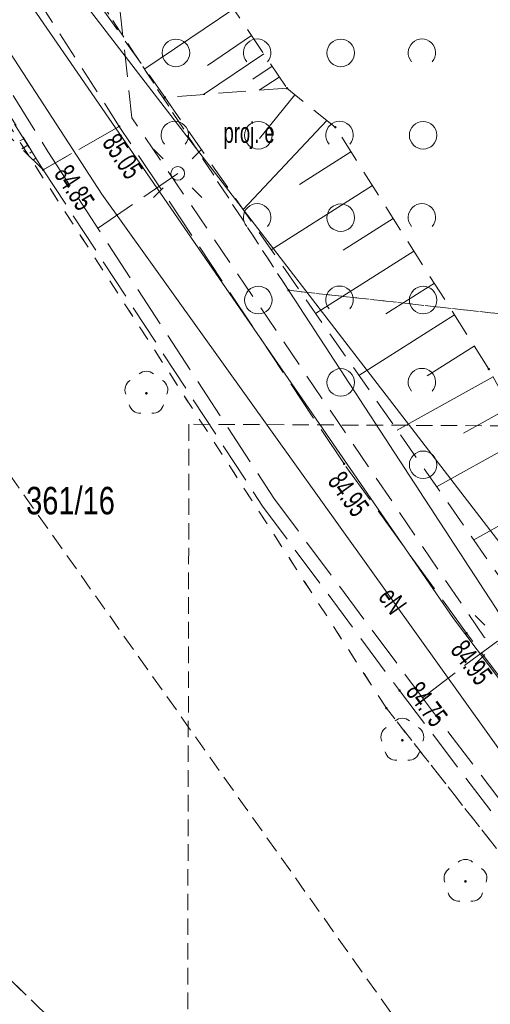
# Model space of a CAD drawing. Header units: metres. Extents: x 6541766 to 6542178, y 5894743 to 5895314.
# Tile 8 of 77: x 6541793 to 6541810, y 5895007 to 5895042. Entities that reach past the tile are written whole.
import ezdxf
from ezdxf.enums import TextEntityAlignment as Align

# ---------------------------------------------------------------- set-up
doc = ezdxf.new("R2010")
doc.units = ezdxf.units.M
for name, pattern in [('0.5_0.5', [1, 0.5, -0.5]), ('1.0_0.5', [1.5, 1, -0.5]), ('1.5_0.5', [2, 1.5, -0.5]), ('2', [0.9, 0.6, -0.3]), ('egug-500', [1, 0.5, -0.5])]:
    doc.linetypes.add(name, pattern=pattern)
for name, color, linetype in [('000 Inne (niezydentyfikowane)', 7, 'Continuous'), ('211-numer działki ewidencyjnej', 7, 'Continuous'), ('218-kontur użytku gruntowego', 7, 'Continuous'), ('219-działka ewidencyjna', 7, 'Continuous'), ('chodnik', 7, 'Continuous'), ('jezdnia', 7, 'Continuous'), ('latarnia - ob. projektowany-Atr17', 7, 'Continuous'), ('pikieta sztuczna-Atr2', 7, 'Continuous'), ('przewód elektroenergetyczny podziemny', 7, 'Continuous'), ('przewód elektroenergetyczny podziemny - ob. projektowany', 7, 'Continuous'), ('przewód elektroenergetyczny podziemny-Atr1', 7, 'Continuous'), ('przewód wodociągowy', 7, 'Continuous'), ('skarpa nieumocniona', 7, 'Continuous'), ('zadrzewienie  zakrzewienie', 7, 'Continuous'), ('Zakres', 7, 'Continuous')]:
    doc.layers.add(name, color=color, linetype=linetype)
doc.layers.add('_dr_ścieki kd', color=36, linetype='Continuous', lineweight=30)
doc.layers.add('IE - podklad', color=8, linetype='Continuous', lineweight=9)

# ---------------------------------------------------------------- blocks, each defined once
blk = doc.blocks.new('blok - sanitarne pzt chelmza ng')
at = {"layer": 'przewód elektroenergetyczny podziemny', "color": 1, "linetype": 'Continuous', "lineweight": 9}
for p, q in [((6542296.02, 5895036.08), (6542286.05, 5895051.42)), ((6542315.55, 5895008.77), (6542296.02, 5895036.08))]:
    blk.add_line(p, q, dxfattribs=at)
at = {"layer": 'przewód elektroenergetyczny podziemny - ob. projektowany', "color": 1, "linetype": '1.5_0.5', "lineweight": 9}
for p, q in [((6542285.402, 5895051.577), (6542294.05, 5895037.64)), ((6542294.05, 5895037.64), (6542302.28, 5895025.01)), ((6542298.78, 5895036.84), (6542295.87, 5895034.84)), ((6542302.28, 5895025.01), (6542307.69, 5895017.74)), ((6542309.22, 5895018.91), (6542310.5, 5895019.85)), ((6542309.22, 5895018.91), (6542310.5, 5895019.85)), ((6542307.69, 5895017.74), (6542309.22, 5895018.91)), ((6542307.69, 5895017.74), (6542309.22, 5895018.91)), ((6542319.2, 5895002.57), (6542307.69, 5895017.74)), ((6542319.2, 5895002.57), (6542307.69, 5895017.74))]:
    blk.add_line(p, q, dxfattribs=at)
at = {"layer": 'przewód wodociągowy', "color": 5, "linetype": 'Continuous', "lineweight": 9}
for p, q in [((6542308.82, 5895020.62), (6542287.97, 5895050.91)), ((6542289.34, 5895050.89), (6542336.045, 5894990.186)), ((6542331.58, 5894990.49), (6542308.82, 5895020.62))]:
    blk.add_line(p, q, dxfattribs=at)
at = {"layer": 'przewód elektroenergetyczny podziemny-Atr1', "color": 1, "lineweight": 9, "width": 0.667}
blk.add_text('eN', height=0.75, rotation=305.569, dxfattribs=at).set_placement((6542306.36, 5895021.62), align=Align.MIDDLE_LEFT)
blk.add_text('eN', height=0.75, rotation=305.569, dxfattribs=at).set_placement((6542306.36, 5895021.62), align=Align.MIDDLE_LEFT)
blk = doc.blocks.new('blok - podklad szary rfqfqw')
at = {"color": 8, "linetype": 'Continuous', "lineweight": 9}
for p, q in [((6541798.25, 5895037.371), (6541797.897, 5895037.724)), ((6541799.311, 5895037.371), (6541799.664, 5895037.724)), ((6541798.25, 5895036.31), (6541797.897, 5895035.957)), ((6541799.311, 5895036.31), (6541799.664, 5895035.957)), ((6541809.97, 5895020.381), (6541809.617, 5895020.734)), ((6541809.97, 5895020.381), (6541809.617, 5895020.734)), ((6541809.97, 5895019.32), (6541809.617, 5895018.967)), ((6541809.97, 5895019.32), (6541809.617, 5895018.967))]:
    blk.add_line(p, q, dxfattribs=at)
for centre, radius in [((6541798.716, 5895041.226), 0.5), ((6541798.716, 5895041.226), 0.5), ((6541804.716, 5895041.226), 0.5), ((6541804.716, 5895041.226), 0.5), ((6541801.716, 5895038.226), 0.5), ((6541801.716, 5895038.226), 0.5), ((6541807.716, 5895038.226), 0.5), ((6541807.716, 5895038.226), 0.5), ((6541798.78, 5895036.84), 0.25), ((6541804.716, 5895035.226), 0.5), ((6541804.716, 5895035.226), 0.5), ((6541801.716, 5895032.226), 0.5), ((6541801.716, 5895032.226), 0.5), ((6541807.716, 5895032.226), 0.5), ((6541807.716, 5895032.226), 0.5), ((6541804.716, 5895029.226), 0.5), ((6541804.716, 5895029.226), 0.5), ((6541807.716, 5895026.226), 0.5), ((6541807.716, 5895026.226), 0.5)]:
    blk.add_circle(centre, radius, dxfattribs=at)
for centre, radius, start, end in [((6541801.674, 5895041.237), 0.5, 318.85, 221.162), ((6541801.674, 5895041.237), 0.5, 318.85, 221.162), ((6541807.674, 5895041.237), 0.5, 318.85, 221.162), ((6541807.674, 5895041.237), 0.5, 318.85, 221.162), ((6541798.674, 5895038.237), 0.5, 318.85, 221.162), ((6541798.674, 5895038.237), 0.5, 318.85, 221.162), ((6541804.674, 5895038.237), 0.5, 318.85, 221.162), ((6541804.674, 5895038.237), 0.5, 318.85, 221.162), ((6541801.674, 5895035.237), 0.5, 318.85, 221.162), ((6541801.674, 5895035.237), 0.5, 318.85, 221.162), ((6541807.674, 5895035.237), 0.5, 318.85, 221.162), ((6541807.674, 5895035.237), 0.5, 318.85, 221.162), ((6541804.674, 5895032.237), 0.5, 318.85, 221.162), ((6541804.674, 5895032.237), 0.5, 318.85, 221.162), ((6541797.64, 5895029.23), 0.4, 49.272, 130.728), ((6541807.674, 5895029.237), 0.5, 318.85, 221.162), ((6541807.674, 5895029.237), 0.5, 318.85, 221.162), ((6541797.26, 5895028.954), 0.4, 121.308, 202.548), ((6541798.02, 5895028.954), 0.4, 337.452, 58.692), ((6541797.405, 5895028.506), 0.4, 193.221, 274.871), ((6541797.875, 5895028.506), 0.4, 265.129, 346.779), ((6541806.96, 5895016.59), 0.4, 49.272, 130.728), ((6541806.96, 5895016.59), 0.4, 49.272, 130.728), ((6541806.58, 5895016.314), 0.4, 121.308, 202.548), ((6541806.58, 5895016.314), 0.4, 121.308, 202.548), ((6541807.34, 5895016.314), 0.4, 337.452, 58.692), ((6541807.34, 5895016.314), 0.4, 337.452, 58.692), ((6541806.725, 5895015.866), 0.4, 193.221, 274.871), ((6541806.725, 5895015.866), 0.4, 193.221, 274.871), ((6541807.195, 5895015.866), 0.4, 265.129, 346.779), ((6541807.195, 5895015.866), 0.4, 265.129, 346.779), ((6541809.26, 5895011.45), 0.4, 49.272, 130.728), ((6541809.26, 5895011.45), 0.4, 49.272, 130.728), ((6541808.88, 5895011.174), 0.4, 121.308, 202.548), ((6541808.88, 5895011.174), 0.4, 121.308, 202.548), ((6541809.64, 5895011.174), 0.4, 337.452, 58.692), ((6541809.64, 5895011.174), 0.4, 337.452, 58.692), ((6541809.025, 5895010.726), 0.4, 193.221, 274.871), ((6541809.025, 5895010.726), 0.4, 193.221, 274.871), ((6541809.495, 5895010.726), 0.4, 265.129, 346.779), ((6541809.495, 5895010.726), 0.4, 265.129, 346.779)]:
    blk.add_arc(centre, radius, start, end, dxfattribs=at)
at = {"color": 8, "linetype": 'Continuous', "lineweight": 9, "extrusion": (0, 0, -1)}
for points in [[(-6541802.728, 5895039.908), (-6541802.728, 5895039.972), (-6541802.715, 5895039.94)], [(-6541802.728, 5895039.972), (-6541802.76, 5895039.895), (-6541802.76, 5895039.985)], [(-6541802.728, 5895039.972), (-6541802.728, 5895039.908), (-6541802.76, 5895039.895)], [(-6541802.76, 5895039.985), (-6541802.76, 5895039.895), (-6541802.792, 5895039.908)], [(-6541802.76, 5895039.985), (-6541802.792, 5895039.908), (-6541802.792, 5895039.972)], [(-6541802.792, 5895039.972), (-6541802.792, 5895039.908), (-6541802.805, 5895039.94)], [(-6541798.278, 5895039.578), (-6541798.278, 5895039.642), (-6541798.265, 5895039.61)], [(-6541798.278, 5895039.642), (-6541798.31, 5895039.565), (-6541798.31, 5895039.655)], [(-6541798.278, 5895039.642), (-6541798.278, 5895039.578), (-6541798.31, 5895039.565)], [(-6541798.31, 5895039.655), (-6541798.31, 5895039.565), (-6541798.342, 5895039.578)], [(-6541798.31, 5895039.655), (-6541798.342, 5895039.578), (-6541798.342, 5895039.642)], [(-6541798.342, 5895039.642), (-6541798.342, 5895039.578), (-6541798.355, 5895039.61)], [(-6541796.618, 5895038.582), (-6541796.65, 5895038.505), (-6541796.65, 5895038.595)], [(-6541796.65, 5895038.595), (-6541796.65, 5895038.505), (-6541796.682, 5895038.518)], [(-6541796.65, 5895038.595), (-6541796.682, 5895038.518), (-6541796.682, 5895038.582)], [(-6541796.618, 5895038.518), (-6541796.618, 5895038.582), (-6541796.605, 5895038.55)], [(-6541796.618, 5895038.582), (-6541796.618, 5895038.518), (-6541796.65, 5895038.505)], [(-6541796.682, 5895038.582), (-6541796.682, 5895038.518), (-6541796.695, 5895038.55)], [(-6541804.488, 5895038.488), (-6541804.488, 5895038.552), (-6541804.475, 5895038.52)], [(-6541804.488, 5895038.552), (-6541804.52, 5895038.475), (-6541804.52, 5895038.565)], [(-6541804.488, 5895038.552), (-6541804.488, 5895038.488), (-6541804.52, 5895038.475)], [(-6541804.52, 5895038.565), (-6541804.52, 5895038.475), (-6541804.552, 5895038.488)], [(-6541804.52, 5895038.565), (-6541804.552, 5895038.488), (-6541804.552, 5895038.552)], [(-6541804.552, 5895038.552), (-6541804.552, 5895038.488), (-6541804.565, 5895038.52)], [(-6541793.848, 5895036.938), (-6541793.848, 5895037.002), (-6541793.835, 5895036.97)], [(-6541793.848, 5895037.002), (-6541793.88, 5895036.925), (-6541793.88, 5895037.015)], [(-6541793.848, 5895037.002), (-6541793.848, 5895036.938), (-6541793.88, 5895036.925)], [(-6541793.88, 5895037.015), (-6541793.88, 5895036.925), (-6541793.912, 5895036.938)], [(-6541793.88, 5895037.015), (-6541793.912, 5895036.938), (-6541793.912, 5895037.002)], [(-6541793.912, 5895037.002), (-6541793.912, 5895036.938), (-6541793.925, 5895036.97)], [(-6541802.788, 5895032.548), (-6541802.788, 5895032.612), (-6541802.775, 5895032.58)], [(-6541802.788, 5895032.548), (-6541802.788, 5895032.612), (-6541802.775, 5895032.58)], [(-6541802.788, 5895032.612), (-6541802.82, 5895032.535), (-6541802.82, 5895032.625)], [(-6541802.788, 5895032.612), (-6541802.82, 5895032.535), (-6541802.82, 5895032.625)], [(-6541802.788, 5895032.612), (-6541802.788, 5895032.548), (-6541802.82, 5895032.535)], [(-6541802.788, 5895032.612), (-6541802.788, 5895032.548), (-6541802.82, 5895032.535)], [(-6541802.82, 5895032.625), (-6541802.82, 5895032.535), (-6541802.852, 5895032.548)], [(-6541802.82, 5895032.625), (-6541802.852, 5895032.548), (-6541802.852, 5895032.612)], [(-6541802.82, 5895032.625), (-6541802.82, 5895032.535), (-6541802.852, 5895032.548)], [(-6541802.82, 5895032.625), (-6541802.852, 5895032.548), (-6541802.852, 5895032.612)], [(-6541802.852, 5895032.612), (-6541802.852, 5895032.548), (-6541802.865, 5895032.58)], [(-6541802.852, 5895032.612), (-6541802.852, 5895032.548), (-6541802.865, 5895032.58)], [(-6541810.078, 5895029.678), (-6541810.078, 5895029.742), (-6541810.065, 5895029.71)], [(-6541810.078, 5895029.742), (-6541810.11, 5895029.665), (-6541810.11, 5895029.755)], [(-6541810.078, 5895029.742), (-6541810.078, 5895029.678), (-6541810.11, 5895029.665)], [(-6541810.11, 5895029.755), (-6541810.11, 5895029.665), (-6541810.142, 5895029.678)], [(-6541810.11, 5895029.755), (-6541810.142, 5895029.678), (-6541810.142, 5895029.742)], [(-6541810.142, 5895029.742), (-6541810.142, 5895029.678), (-6541810.155, 5895029.71)], [(-6541797.605, 5895028.795), (-6541797.605, 5895028.865), (-6541797.59, 5895028.83)], [(-6541797.605, 5895028.865), (-6541797.64, 5895028.78), (-6541797.64, 5895028.88)], [(-6541797.605, 5895028.865), (-6541797.605, 5895028.795), (-6541797.64, 5895028.78)], [(-6541797.64, 5895028.88), (-6541797.64, 5895028.78), (-6541797.675, 5895028.795)], [(-6541797.64, 5895028.88), (-6541797.675, 5895028.795), (-6541797.675, 5895028.865)], [(-6541797.675, 5895028.865), (-6541797.675, 5895028.795), (-6541797.69, 5895028.83)], [(-6541804.808, 5895026.228), (-6541804.808, 5895026.292), (-6541804.795, 5895026.26)], [(-6541804.808, 5895026.228), (-6541804.808, 5895026.292), (-6541804.795, 5895026.26)], [(-6541804.808, 5895026.292), (-6541804.84, 5895026.215), (-6541804.84, 5895026.305)], [(-6541804.808, 5895026.292), (-6541804.84, 5895026.215), (-6541804.84, 5895026.305)], [(-6541804.808, 5895026.292), (-6541804.808, 5895026.228), (-6541804.84, 5895026.215)], [(-6541804.808, 5895026.292), (-6541804.808, 5895026.228), (-6541804.84, 5895026.215)], [(-6541804.84, 5895026.305), (-6541804.84, 5895026.215), (-6541804.872, 5895026.228)], [(-6541804.84, 5895026.305), (-6541804.872, 5895026.228), (-6541804.872, 5895026.292)], [(-6541804.84, 5895026.305), (-6541804.84, 5895026.215), (-6541804.872, 5895026.228)], [(-6541804.84, 5895026.305), (-6541804.872, 5895026.228), (-6541804.872, 5895026.292)], [(-6541804.872, 5895026.292), (-6541804.872, 5895026.228), (-6541804.885, 5895026.26)], [(-6541804.872, 5895026.292), (-6541804.872, 5895026.228), (-6541804.885, 5895026.26)], [(-6541809.268, 5895020.058), (-6541809.268, 5895020.122), (-6541809.255, 5895020.09)], [(-6541809.268, 5895020.058), (-6541809.268, 5895020.122), (-6541809.255, 5895020.09)], [(-6541809.268, 5895020.122), (-6541809.3, 5895020.045), (-6541809.3, 5895020.135)], [(-6541809.268, 5895020.122), (-6541809.3, 5895020.045), (-6541809.3, 5895020.135)], [(-6541809.268, 5895020.122), (-6541809.268, 5895020.058), (-6541809.3, 5895020.045)], [(-6541809.268, 5895020.122), (-6541809.268, 5895020.058), (-6541809.3, 5895020.045)], [(-6541809.3, 5895020.135), (-6541809.3, 5895020.045), (-6541809.332, 5895020.058)], [(-6541809.3, 5895020.135), (-6541809.332, 5895020.058), (-6541809.332, 5895020.122)], [(-6541809.3, 5895020.135), (-6541809.3, 5895020.045), (-6541809.332, 5895020.058)], [(-6541809.3, 5895020.135), (-6541809.332, 5895020.058), (-6541809.332, 5895020.122)], [(-6541809.332, 5895020.122), (-6541809.332, 5895020.058), (-6541809.345, 5895020.09)], [(-6541809.332, 5895020.122), (-6541809.332, 5895020.058), (-6541809.345, 5895020.09)], [(-6541806.828, 5895017.968), (-6541806.828, 5895018.032), (-6541806.815, 5895018)], [(-6541806.828, 5895017.968), (-6541806.828, 5895018.032), (-6541806.815, 5895018)], [(-6541806.828, 5895018.032), (-6541806.86, 5895017.955), (-6541806.86, 5895018.045)], [(-6541806.828, 5895018.032), (-6541806.86, 5895017.955), (-6541806.86, 5895018.045)], [(-6541806.828, 5895018.032), (-6541806.828, 5895017.968), (-6541806.86, 5895017.955)], [(-6541806.828, 5895018.032), (-6541806.828, 5895017.968), (-6541806.86, 5895017.955)], [(-6541806.86, 5895018.045), (-6541806.86, 5895017.955), (-6541806.892, 5895017.968)], [(-6541806.86, 5895018.045), (-6541806.892, 5895017.968), (-6541806.892, 5895018.032)], [(-6541806.86, 5895018.045), (-6541806.86, 5895017.955), (-6541806.892, 5895017.968)], [(-6541806.86, 5895018.045), (-6541806.892, 5895017.968), (-6541806.892, 5895018.032)], [(-6541806.892, 5895018.032), (-6541806.892, 5895017.968), (-6541806.905, 5895018)], [(-6541806.892, 5895018.032), (-6541806.892, 5895017.968), (-6541806.905, 5895018)], [(-6541806.348, 5895017.328), (-6541806.348, 5895017.392), (-6541806.335, 5895017.36)], [(-6541806.348, 5895017.328), (-6541806.348, 5895017.392), (-6541806.335, 5895017.36)], [(-6541806.348, 5895017.392), (-6541806.38, 5895017.315), (-6541806.38, 5895017.405)], [(-6541806.348, 5895017.392), (-6541806.38, 5895017.315), (-6541806.38, 5895017.405)], [(-6541806.348, 5895017.392), (-6541806.348, 5895017.328), (-6541806.38, 5895017.315)], [(-6541806.348, 5895017.392), (-6541806.348, 5895017.328), (-6541806.38, 5895017.315)], [(-6541806.38, 5895017.405), (-6541806.38, 5895017.315), (-6541806.412, 5895017.328)], [(-6541806.38, 5895017.405), (-6541806.412, 5895017.328), (-6541806.412, 5895017.392)], [(-6541806.38, 5895017.405), (-6541806.38, 5895017.315), (-6541806.412, 5895017.328)], [(-6541806.38, 5895017.405), (-6541806.412, 5895017.328), (-6541806.412, 5895017.392)], [(-6541806.412, 5895017.392), (-6541806.412, 5895017.328), (-6541806.425, 5895017.36)], [(-6541806.412, 5895017.392), (-6541806.412, 5895017.328), (-6541806.425, 5895017.36)], [(-6541806.925, 5895016.155), (-6541806.925, 5895016.225), (-6541806.91, 5895016.19)], [(-6541806.925, 5895016.155), (-6541806.925, 5895016.225), (-6541806.91, 5895016.19)], [(-6541806.925, 5895016.225), (-6541806.96, 5895016.14), (-6541806.96, 5895016.24)], [(-6541806.925, 5895016.225), (-6541806.96, 5895016.14), (-6541806.96, 5895016.24)], [(-6541806.925, 5895016.225), (-6541806.925, 5895016.155), (-6541806.96, 5895016.14)], [(-6541806.925, 5895016.225), (-6541806.925, 5895016.155), (-6541806.96, 5895016.14)], [(-6541806.96, 5895016.24), (-6541806.96, 5895016.14), (-6541806.995, 5895016.155)], [(-6541806.96, 5895016.24), (-6541806.995, 5895016.155), (-6541806.995, 5895016.225)], [(-6541806.96, 5895016.24), (-6541806.96, 5895016.14), (-6541806.995, 5895016.155)], [(-6541806.96, 5895016.24), (-6541806.995, 5895016.155), (-6541806.995, 5895016.225)], [(-6541806.995, 5895016.225), (-6541806.995, 5895016.155), (-6541807.01, 5895016.19)], [(-6541806.995, 5895016.225), (-6541806.995, 5895016.155), (-6541807.01, 5895016.19)], [(-6541809.225, 5895011.015), (-6541809.225, 5895011.085), (-6541809.21, 5895011.05)], [(-6541809.225, 5895011.015), (-6541809.225, 5895011.085), (-6541809.21, 5895011.05)], [(-6541809.225, 5895011.085), (-6541809.26, 5895011), (-6541809.26, 5895011.1)], [(-6541809.225, 5895011.085), (-6541809.26, 5895011), (-6541809.26, 5895011.1)], [(-6541809.225, 5895011.085), (-6541809.225, 5895011.015), (-6541809.26, 5895011)], [(-6541809.225, 5895011.085), (-6541809.225, 5895011.015), (-6541809.26, 5895011)], [(-6541809.26, 5895011.1), (-6541809.26, 5895011), (-6541809.295, 5895011.015)], [(-6541809.26, 5895011.1), (-6541809.295, 5895011.015), (-6541809.295, 5895011.085)], [(-6541809.26, 5895011.1), (-6541809.26, 5895011), (-6541809.295, 5895011.015)], [(-6541809.26, 5895011.1), (-6541809.295, 5895011.015), (-6541809.295, 5895011.085)], [(-6541809.295, 5895011.085), (-6541809.295, 5895011.015), (-6541809.31, 5895011.05)], [(-6541809.295, 5895011.085), (-6541809.295, 5895011.015), (-6541809.31, 5895011.05)]]:
    blk.add_solid(points, dxfattribs=at)
at = {"layer": '000 Inne (niezydentyfikowane)', "color": 8, "linetype": 'Continuous', "lineweight": 9}
for p, q in [((6541800.82, 5895042.83), (6541797.58, 5895040.65)), ((6541801.47, 5895041.86), (6541799.86, 5895040.77)), ((6541801.92, 5895041.19), (6541799.72, 5895039.71)), ((6541802.22, 5895040.74), (6541801.51, 5895040.27)), ((6541802.48, 5895040.35), (6541801.75, 5895039.87)), ((6541803.05, 5895039.7), (6541801.76, 5895038.11)), ((6541803.05, 5895039.7), (6541801.76, 5895038.11)), ((6541804.21, 5895038.77), (6541801.16, 5895035.52)), ((6541804.21, 5895038.77), (6541801.16, 5895035.52)), ((6541793.17, 5895038.1), (6541793.03, 5895038.02)), ((6541793.32, 5895037.87), (6541793.1, 5895037.73)), ((6541793.46, 5895037.63), (6541793.39, 5895037.58)), ((6541805.09, 5895037.62), (6541803.22, 5895036.44)), ((6541805.09, 5895037.62), (6541803.22, 5895036.44)), ((6541793.61, 5895037.39), (6541793.51, 5895037.33)), ((6541805.87, 5895036.4), (6541802.18, 5895034.06)), ((6541805.87, 5895036.4), (6541802.18, 5895034.06)), ((6541806.63, 5895035.19), (6541804.81, 5895034.04)), ((6541806.63, 5895035.19), (6541804.81, 5895034.04)), ((6541807.38, 5895034.01), (6541803.8, 5895031.74)), ((6541807.38, 5895034.01), (6541803.8, 5895031.74)), ((6541808.13, 5895032.84), (6541806.36, 5895031.72)), ((6541808.13, 5895032.84), (6541806.36, 5895031.72)), ((6541808.86, 5895031.69), (6541805.38, 5895029.48)), ((6541808.86, 5895031.69), (6541805.38, 5895029.48)), ((6541809.58, 5895030.55), (6541807.86, 5895029.46)), ((6541809.58, 5895030.55), (6541807.86, 5895029.46)), ((6541810.27, 5895029.43), (6541806.77, 5895027.49)), ((6541810.27, 5895029.43), (6541806.77, 5895027.49)), ((6541810.88, 5895028.31), (6541809.19, 5895027.38)), ((6541810.88, 5895028.31), (6541809.19, 5895027.38)), ((6541811.48, 5895027.24), (6541808.21, 5895025.42)), ((6541811.48, 5895027.24), (6541808.21, 5895025.42)), ((6541812.62, 5895025.19), (6541809.56, 5895023.49)), ((6541812.62, 5895025.19), (6541809.56, 5895023.49))]:
    blk.add_line(p, q, dxfattribs=at)
at = {"layer": '218-kontur użytku gruntowego', "color": 8, "linetype": 'egug-500', "lineweight": 9}
for p, q in [((6541802.82, 5895032.58), (6541789.314, 5895053.305)), ((6541789.314, 5895053.305), (6541802.82, 5895032.58)), ((6541785.98, 5895048.88), (6541806.38, 5895017.36)), ((6541806.38, 5895017.36), (6541785.98, 5895048.88)), ((6541813.74, 5895015.83), (6541802.82, 5895032.58)), ((6541802.82, 5895032.58), (6541811.72, 5895031.59)), ((6541802.82, 5895032.58), (6541813.74, 5895015.83)), ((6541811.72, 5895031.59), (6541802.82, 5895032.58)), ((6541813.74, 5895015.83), (6541802.82, 5895032.58)), ((6541802.82, 5895032.58), (6541813.74, 5895015.83)), ((6541811.72, 5895031.59), (6541802.82, 5895032.58)), ((6541795.95, 5895004.29), (6541777.13, 5895022.59)), ((6541777.13, 5895022.59), (6541795.95, 5895004.29)), ((6541806.38, 5895017.36), (6541826.21, 5894992.07)), ((6541826.21, 5894992.07), (6541806.38, 5895017.36)), ((6541806.38, 5895017.36), (6541826.21, 5894992.07)), ((6541826.21, 5894992.07), (6541806.38, 5895017.36))]:
    blk.add_line(p, q, dxfattribs=at)
at = {"layer": '219-działka ewidencyjna', "color": 8, "linetype": '0.5_0.5', "lineweight": 9}
for p, q in [((6541789.314, 5895053.305), (6541802.82, 5895032.58)), ((6541806.38, 5895017.36), (6541785.98, 5895048.88)), ((6541802.82, 5895032.58), (6541811.72, 5895031.59)), ((6541813.74, 5895015.83), (6541802.82, 5895032.58)), ((6541802.82, 5895032.58), (6541811.72, 5895031.59)), ((6541813.74, 5895015.83), (6541802.82, 5895032.58)), ((6541795.95, 5895004.29), (6541777.13, 5895022.59)), ((6541826.21, 5894992.07), (6541806.38, 5895017.36)), ((6541826.21, 5894992.07), (6541806.38, 5895017.36))]:
    blk.add_line(p, q, dxfattribs=at)
at = {"layer": 'chodnik', "color": 8, "linetype": '1.0_0.5', "lineweight": 9}
for p, q in [((6541796.65, 5895038.55), (6541790.69, 5895047.85)), ((6541788.44, 5895045.82), (6541793.88, 5895036.97)), ((6541793.88, 5895036.97), (6541796.65, 5895038.55))]:
    blk.add_line(p, q, dxfattribs=at)
at = {"layer": 'jezdnia', "color": 8, "linetype": '1.5_0.5', "lineweight": 9}
for p, q in [((6541796.65, 5895038.55), (6541793.88, 5895036.97)), ((6541796.65, 5895038.55), (6541793.88, 5895036.97)), ((6541804.84, 5895026.26), (6541796.65, 5895038.55)), ((6541804.84, 5895026.26), (6541796.65, 5895038.55)), ((6541793.88, 5895036.97), (6541801.87, 5895024.72)), ((6541793.88, 5895036.97), (6541801.87, 5895024.72)), ((6541809.3, 5895020.09), (6541804.84, 5895026.26)), ((6541809.3, 5895020.09), (6541804.84, 5895026.26)), ((6541801.87, 5895024.72), (6541806.86, 5895018)), ((6541801.87, 5895024.72), (6541806.86, 5895018)), ((6541825.21, 5894999.04), (6541809.3, 5895020.09)), ((6541825.21, 5894999.04), (6541809.3, 5895020.09)), ((6541806.86, 5895018), (6541829.25, 5894988.49)), ((6541806.86, 5895018), (6541829.25, 5894988.49))]:
    blk.add_line(p, q, dxfattribs=at)
at = {"layer": 'skarpa nieumocniona', "color": 8, "linetype": '1.0_0.5', "lineweight": 9}
for p, q in [((6541798.31, 5895039.61), (6541788.83, 5895053.09)), ((6541784.85, 5895051.33), (6541793.88, 5895036.97)), ((6541784.85, 5895051.33), (6541793.88, 5895036.97)), ((6541793.88, 5895036.97), (6541783.44, 5895047.24)), ((6541793.88, 5895036.97), (6541783.44, 5895047.24)), ((6541798.81, 5895045.81), (6541802.76, 5895039.94)), ((6541802.76, 5895039.94), (6541798.31, 5895039.61)), ((6541802.76, 5895039.94), (6541798.31, 5895039.61)), ((6541802.76, 5895039.94), (6541798.31, 5895039.61)), ((6541802.76, 5895039.94), (6541798.31, 5895039.61)), ((6541802.76, 5895039.94), (6541798.31, 5895039.61)), ((6541804.52, 5895038.52), (6541802.76, 5895039.94)), ((6541804.52, 5895038.52), (6541802.76, 5895039.94)), ((6541804.52, 5895038.52), (6541802.76, 5895039.94)), ((6541804.52, 5895038.52), (6541802.76, 5895039.94)), ((6541798.31, 5895039.61), (6541810.86, 5895021.63)), ((6541798.31, 5895039.61), (6541810.86, 5895021.63)), ((6541798.31, 5895039.61), (6541810.86, 5895021.63)), ((6541798.31, 5895039.61), (6541810.86, 5895021.63)), ((6541810.11, 5895029.71), (6541804.52, 5895038.52)), ((6541810.11, 5895029.71), (6541804.52, 5895038.52)), ((6541810.11, 5895029.71), (6541804.52, 5895038.52)), ((6541810.11, 5895029.71), (6541804.52, 5895038.52)), ((6541813.65, 5895023.32), (6541810.11, 5895029.71)), ((6541813.65, 5895023.32), (6541810.11, 5895029.71)), ((6541813.65, 5895023.32), (6541810.11, 5895029.71)), ((6541813.65, 5895023.32), (6541810.11, 5895029.71))]:
    blk.add_line(p, q, dxfattribs=at)
at = {"layer": 'zadrzewienie  zakrzewienie', "color": 8, "linetype": '1.0_0.5', "lineweight": 9}
for p, q in [((6541797.11, 5895038.86), (6541796.63, 5895043.24)), ((6541809.94, 5895019.94), (6541797.11, 5895038.86)), ((6541819.33, 5895015.14), (6541809.94, 5895019.94))]:
    blk.add_line(p, q, dxfattribs=at)
at = {"layer": 'Zakres', "color": 8, "linetype": '2', "lineweight": 9}
for p, q in [((6541777.05, 5895047.89), (6541830.67, 5894972.22)), ((6541777.05, 5895047.89), (6541830.67, 5894972.22)), ((6541777.05, 5895047.89), (6541830.67, 5894972.22)), ((6541777.05, 5895047.89), (6541830.67, 5894972.22)), ((6541799.19, 5895027.7), (6541799.01, 5894945.85)), ((6541875.56, 5895027.34), (6541799.19, 5895027.7))]:
    blk.add_line(p, q, dxfattribs=at)
at = {"layer": '211-numer działki ewidencyjnej', "color": 8, "linetype": 'Continuous', "lineweight": 9, "width": 0.79}
blk.add_text('361/16', height=1, dxfattribs=at).set_placement((6541793.26, 5895024.42))
at = {"layer": 'latarnia - ob. projektowany-Atr17', "color": 8, "lineweight": 9, "width": 0.667}
blk.add_text('proj. e', height=0.75, dxfattribs=at).set_placement((6541800.45, 5895037.95))
at = {"layer": 'pikieta sztuczna-Atr2', "color": 8, "lineweight": 9, "width": 0.667}
for s, rotation, p in [('85.05', 303.679, (6541796.63, 5895038.37, 85.05)), ('84.85', 303.114, (6541794.88, 5895037.23, 84.85)), ('84.95', 305.861, (6541804.82, 5895026.06, 84.95)), ('84.95', 305.861, (6541804.82, 5895026.06)), ('84.95', 307.083, (6541809.28, 5895019.92, 84.95)), ('84.95', 307.083, (6541809.28, 5895019.92)), ('84.75', 307.189, (6541807.65, 5895018.4, 84.75)), ('84.75', 307.189, (6541807.65, 5895018.4))]:
    blk.add_text(s, height=0.75, rotation=rotation, dxfattribs=at).set_placement(p, align=Align.TOP_LEFT)

msp = doc.modelspace()

# ---------------------------------------------------------------- block references
at = {"layer": '_dr_ścieki kd', "lineweight": 9}
msp.add_blockref('blok - sanitarne pzt chelmza ng', (-500, 0), dxfattribs=at)
at = {"layer": 'IE - podklad'}
msp.add_blockref('blok - podklad szary rfqfqw', (0, 0), dxfattribs=at)

doc.saveas('drawing.dxf')
